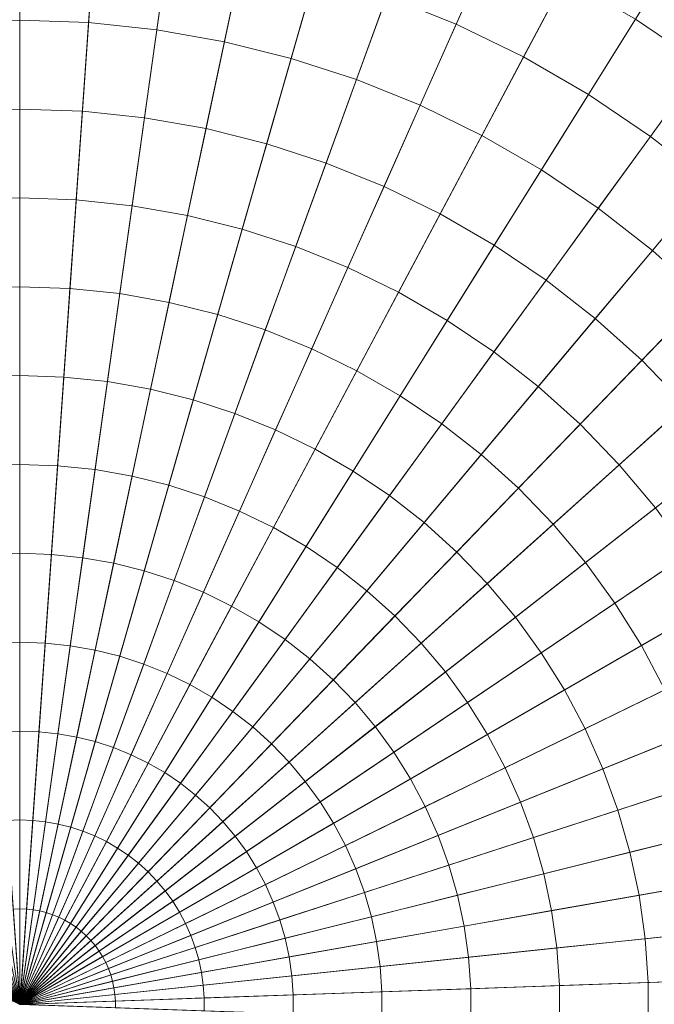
# Model space of a CAD drawing. Header units: centimetres. Extents: x -3.01 to 4.18, y -6.48 to 0.72.
# Tile 236 of 256: x 0.59 to 0.79, y -2.88 to -2.56. Entities that reach past the tile are written whole.
import ezdxf

# ---------------------------------------------------------------- set-up
doc = ezdxf.new("R2010")
doc.units = ezdxf.units.CM
doc.header["$LTSCALE"] = 2.54
doc.layers.add('Lucido design-1', color=7, linetype='Continuous')

# ---------------------------------------------------------------- blocks, each defined once
blk = doc.blocks.new('Gruppo-1')
at = {"color": 142, "linetype": 'Continuous', "lineweight": 9}
for points in [[(0.58636, -1.88146, -14.60843), (0.51664, -1.8839, -14.60843), (0.58636, -2.8809, -14.60843), (0.58636, -1.88146, -14.60843)], [(0.58636, -2.8809, -13.70118), (0.51664, -1.8839, -13.70118), (0.58636, -1.88146, -13.70118), (0.58636, -2.8809, -13.70118)], [(0.65608, -1.8839, -14.60843), (0.58636, -1.88146, -14.60843), (0.58636, -2.8809, -14.60843), (0.65608, -1.8839, -14.60843)], [(0.58636, -2.8809, -13.70118), (0.58636, -1.88146, -13.70118), (0.65608, -1.8839, -13.70118), (0.58636, -2.8809, -13.70118)], [(0.51664, -1.8839, -14.60843), (0.44727, -1.89119, -14.60843), (0.58636, -2.8809, -14.60843), (0.51664, -1.8839, -14.60843)], [(0.58636, -2.8809, -13.70118), (0.44727, -1.89119, -13.70118), (0.51664, -1.8839, -13.70118), (0.58636, -2.8809, -13.70118)], [(0.72546, -1.89119, -14.60843), (0.65608, -1.8839, -14.60843), (0.58636, -2.8809, -14.60843), (0.72546, -1.89119, -14.60843)], [(0.58636, -2.8809, -13.70118), (0.65608, -1.8839, -13.70118), (0.72546, -1.89119, -13.70118), (0.58636, -2.8809, -13.70118)], [(0.44727, -1.89119, -14.60843), (0.37857, -1.9033, -14.60843), (0.58636, -2.8809, -14.60843), (0.44727, -1.89119, -14.60843)], [(0.58636, -2.8809, -13.70118), (0.37857, -1.9033, -13.70118), (0.44727, -1.89119, -13.70118), (0.58636, -2.8809, -13.70118)], [(0.79416, -1.9033, -14.60843), (0.72546, -1.89119, -14.60843), (0.58636, -2.8809, -14.60843), (0.79416, -1.9033, -14.60843)], [(0.58636, -2.8809, -13.70118), (0.72546, -1.89119, -13.70118), (0.79416, -1.9033, -13.70118), (0.58636, -2.8809, -13.70118)], [(0.37857, -1.9033, -14.60843), (0.31088, -1.92018, -14.60843), (0.58636, -2.8809, -14.60843), (0.37857, -1.9033, -14.60843)], [(0.58636, -2.8809, -13.70118), (0.31088, -1.92018, -13.70118), (0.37857, -1.9033, -13.70118), (0.58636, -2.8809, -13.70118)], [(0.86184, -1.92018, -14.60843), (0.79416, -1.9033, -14.60843), (0.58636, -2.8809, -14.60843), (0.86184, -1.92018, -14.60843)], [(0.58636, -2.8809, -13.70118), (0.79416, -1.9033, -13.70118), (0.86184, -1.92018, -13.70118), (0.58636, -2.8809, -13.70118)], [(0.31088, -1.92018, -14.60843), (0.24453, -1.94174, -14.60843), (0.58636, -2.8809, -14.60843), (0.31088, -1.92018, -14.60843)], [(0.58636, -2.8809, -13.70118), (0.24453, -1.94174, -13.70118), (0.31088, -1.92018, -13.70118), (0.58636, -2.8809, -13.70118)], [(0.92819, -1.94174, -14.60843), (0.86184, -1.92018, -14.60843), (0.58636, -2.8809, -14.60843), (0.92819, -1.94174, -14.60843)], [(0.58636, -2.8809, -13.70118), (0.86184, -1.92018, -13.70118), (0.92819, -1.94174, -13.70118), (0.58636, -2.8809, -13.70118)], [(0.24453, -1.94174, -14.60843), (0.17985, -1.96787, -14.60843), (0.58636, -2.8809, -14.60843), (0.24453, -1.94174, -14.60843)], [(0.58636, -2.8809, -13.70118), (0.17985, -1.96787, -13.70118), (0.24453, -1.94174, -13.70118), (0.58636, -2.8809, -13.70118)], [(0.99287, -1.96787, -14.60843), (0.92819, -1.94174, -14.60843), (0.58636, -2.8809, -14.60843), (0.99287, -1.96787, -14.60843)], [(0.58636, -2.8809, -13.70118), (0.92819, -1.94174, -13.70118), (0.99287, -1.96787, -13.70118), (0.58636, -2.8809, -13.70118)], [(0.17985, -1.96787, -14.60843), (0.11715, -1.99845, -14.60843), (0.58636, -2.8809, -14.60843), (0.17985, -1.96787, -14.60843)], [(0.58636, -2.8809, -13.70118), (0.11715, -1.99845, -13.70118), (0.17985, -1.96787, -13.70118), (0.58636, -2.8809, -13.70118)], [(1.05557, -1.99845, -14.60843), (0.99287, -1.96787, -14.60843), (0.58636, -2.8809, -14.60843), (1.05557, -1.99845, -14.60843)], [(0.58636, -2.8809, -13.70118), (0.99287, -1.96787, -13.70118), (1.05557, -1.99845, -13.70118), (0.58636, -2.8809, -13.70118)], [(0.11715, -1.99845, -14.60843), (0.05674, -2.03333, -14.60843), (0.58636, -2.8809, -14.60843), (0.11715, -1.99845, -14.60843)], [(0.58636, -2.8809, -13.70118), (0.05674, -2.03333, -13.70118), (0.11715, -1.99845, -13.70118), (0.58636, -2.8809, -13.70118)], [(1.11598, -2.03333, -14.60843), (1.05557, -1.99845, -14.60843), (0.58636, -2.8809, -14.60843), (1.11598, -2.03333, -14.60843)], [(0.58636, -2.8809, -13.70118), (1.05557, -1.99845, -13.70118), (1.11598, -2.03333, -13.70118), (0.58636, -2.8809, -13.70118)], [(0.05674, -2.03333, -14.60843), (-0.00109, -2.07234, -14.60843), (0.58636, -2.8809, -14.60843), (0.05674, -2.03333, -14.60843)], [(0.58636, -2.8809, -13.70118), (-0.00109, -2.07234, -13.70118), (0.05674, -2.03333, -13.70118), (0.58636, -2.8809, -13.70118)], [(1.17381, -2.07234, -14.60843), (1.11598, -2.03333, -14.60843), (0.58636, -2.8809, -14.60843), (1.17381, -2.07234, -14.60843)], [(0.58636, -2.8809, -13.70118), (1.11598, -2.03333, -13.70118), (1.17381, -2.07234, -13.70118), (0.58636, -2.8809, -13.70118)], [(-0.00109, -2.07234, -14.60843), (-0.05606, -2.11529, -14.60843), (0.58636, -2.8809, -14.60843), (-0.00109, -2.07234, -14.60843)], [(0.58636, -2.8809, -13.70118), (-0.05606, -2.11529, -13.70118), (-0.00109, -2.07234, -13.70118), (0.58636, -2.8809, -13.70118)], [(1.22879, -2.11529, -14.60843), (1.17381, -2.07234, -14.60843), (0.58636, -2.8809, -14.60843), (1.22879, -2.11529, -14.60843)], [(0.58636, -2.8809, -13.70118), (1.17381, -2.07234, -13.70118), (1.22879, -2.11529, -13.70118), (0.58636, -2.8809, -13.70118)], [(-0.05606, -2.11529, -14.60843), (-0.1079, -2.16196, -14.60843), (0.58636, -2.8809, -14.60843), (-0.05606, -2.11529, -14.60843)], [(0.58636, -2.8809, -13.70118), (-0.1079, -2.16196, -13.70118), (-0.05606, -2.11529, -13.70118), (0.58636, -2.8809, -13.70118)], [(1.28063, -2.16196, -14.60843), (1.22879, -2.11529, -14.60843), (0.58636, -2.8809, -14.60843), (1.28063, -2.16196, -14.60843)], [(0.58636, -2.8809, -13.70118), (1.22879, -2.11529, -13.70118), (1.28063, -2.16196, -13.70118), (0.58636, -2.8809, -13.70118)], [(-0.1079, -2.16196, -14.60843), (-0.15636, -2.21215, -14.60843), (0.58636, -2.8809, -14.60843), (-0.1079, -2.16196, -14.60843)], [(0.58636, -2.8809, -13.70118), (-0.15636, -2.21215, -13.70118), (-0.1079, -2.16196, -13.70118), (0.58636, -2.8809, -13.70118)], [(1.32909, -2.21215, -14.60843), (1.28063, -2.16196, -14.60843), (0.58636, -2.8809, -14.60843), (1.32909, -2.21215, -14.60843)], [(0.58636, -2.8809, -13.70118), (1.28063, -2.16196, -13.70118), (1.32909, -2.21215, -13.70118), (0.58636, -2.8809, -13.70118)], [(-0.15636, -2.21215, -14.60843), (-0.2012, -2.26558, -14.60843), (0.58636, -2.8809, -14.60843), (-0.15636, -2.21215, -14.60843)], [(0.58636, -2.8809, -13.70118), (-0.2012, -2.26558, -13.70118), (-0.15636, -2.21215, -13.70118), (0.58636, -2.8809, -13.70118)], [(1.37393, -2.26558, -14.60843), (1.32909, -2.21215, -14.60843), (0.58636, -2.8809, -14.60843), (1.37393, -2.26558, -14.60843)], [(0.58636, -2.8809, -13.70118), (1.32909, -2.21215, -13.70118), (1.37393, -2.26558, -13.70118), (0.58636, -2.8809, -13.70118)], [(-0.2012, -2.26558, -14.60843), (-0.24221, -2.32202, -14.60843), (0.58636, -2.8809, -14.60843), (-0.2012, -2.26558, -14.60843)], [(0.58636, -2.8809, -13.70118), (-0.24221, -2.32202, -13.70118), (-0.2012, -2.26558, -13.70118), (0.58636, -2.8809, -13.70118)], [(1.41493, -2.32202, -14.60843), (1.37393, -2.26558, -14.60843), (0.58636, -2.8809, -14.60843), (1.41493, -2.32202, -14.60843)], [(0.58636, -2.8809, -13.70118), (1.37393, -2.26558, -13.70118), (1.41493, -2.32202, -13.70118), (0.58636, -2.8809, -13.70118)], [(-0.24221, -2.32202, -14.60843), (-0.27917, -2.38118, -14.60843), (0.58636, -2.8809, -14.60843), (-0.24221, -2.32202, -14.60843)], [(0.58636, -2.8809, -13.70118), (-0.27917, -2.38118, -13.70118), (-0.24221, -2.32202, -13.70118), (0.58636, -2.8809, -13.70118)], [(1.4519, -2.38118, -14.60843), (1.41493, -2.32202, -14.60843), (0.58636, -2.8809, -14.60843), (1.4519, -2.38118, -14.60843)], [(0.58636, -2.8809, -13.70118), (1.41493, -2.32202, -13.70118), (1.4519, -2.38118, -13.70118), (0.58636, -2.8809, -13.70118)], [(-0.27917, -2.38118, -14.60843), (-0.31193, -2.44277, -14.60843), (0.58636, -2.8809, -14.60843), (-0.27917, -2.38118, -14.60843)], [(0.58636, -2.8809, -13.70118), (-0.31193, -2.44277, -13.70118), (-0.27917, -2.38118, -13.70118), (0.58636, -2.8809, -13.70118)], [(1.48465, -2.44277, -14.60843), (1.4519, -2.38118, -14.60843), (0.58636, -2.8809, -14.60843), (1.48465, -2.44277, -14.60843)], [(0.58636, -2.8809, -13.70118), (1.4519, -2.38118, -13.70118), (1.48465, -2.44277, -13.70118), (0.58636, -2.8809, -13.70118)], [(1.51302, -2.5065, -14.60843), (1.48465, -2.44277, -14.60843), (0.58636, -2.8809, -14.60843), (1.51302, -2.5065, -14.60843)], [(0.58636, -2.8809, -13.70118), (1.48465, -2.44277, -13.70118), (1.51302, -2.5065, -13.70118), (0.58636, -2.8809, -13.70118)], [(1.53688, -2.57206, -14.60843), (1.51302, -2.5065, -14.60843), (0.58636, -2.8809, -14.60843), (1.53688, -2.57206, -14.60843)], [(0.58636, -2.8809, -13.70118), (1.51302, -2.5065, -13.70118), (1.53688, -2.57206, -13.70118), (0.58636, -2.8809, -13.70118)], [(1.55611, -2.63911, -14.60843), (1.53688, -2.57206, -14.60843), (0.58636, -2.8809, -14.60843), (1.55611, -2.63911, -14.60843)], [(0.58636, -2.8809, -13.70118), (1.53688, -2.57206, -13.70118), (1.55611, -2.63911, -13.70118), (0.58636, -2.8809, -13.70118)], [(1.57061, -2.70735, -14.60843), (1.55611, -2.63911, -14.60843), (0.58636, -2.8809, -14.60843), (1.57061, -2.70735, -14.60843)], [(0.58636, -2.8809, -13.70118), (1.55611, -2.63911, -13.70118), (1.57061, -2.70735, -13.70118), (0.58636, -2.8809, -13.70118)], [(1.58032, -2.77643, -14.60843), (1.57061, -2.70735, -14.60843), (0.58636, -2.8809, -14.60843), (1.58032, -2.77643, -14.60843)], [(0.58636, -2.8809, -13.70118), (1.57061, -2.70735, -13.70118), (1.58032, -2.77643, -13.70118), (0.58636, -2.8809, -13.70118)], [(1.58519, -2.84602, -14.60843), (1.58032, -2.77643, -14.60843), (0.58636, -2.8809, -14.60843), (1.58519, -2.84602, -14.60843)], [(0.58636, -2.8809, -13.70118), (1.58032, -2.77643, -13.70118), (1.58519, -2.84602, -13.70118), (0.58636, -2.8809, -13.70118)], [(1.58519, -2.91578, -14.60843), (1.58519, -2.84602, -14.60843), (0.58636, -2.8809, -14.60843), (1.58519, -2.91578, -14.60843)], [(0.58636, -2.8809, -13.70118), (1.58519, -2.84602, -13.70118), (1.58519, -2.91578, -13.70118), (0.58636, -2.8809, -13.70118)]]:
    blk.add_polyline3d(points, dxfattribs=at)
for points in [[(0.58636, 0.71773, -13.70234), (0.33533, 0.70896, -13.70234), (0.58621, -2.87874, -13.70234), (0.58636, -2.87874, -13.70234)], [(0.83739, 0.70896, -13.70234), (0.58636, 0.71773, -13.70234), (0.58636, -2.87874, -13.70234), (0.58651, -2.87874, -13.70234)], [(1.08719, 0.68271, -13.70234), (0.83739, 0.70896, -13.70234), (0.58651, -2.87874, -13.70234), (0.58666, -2.87876, -13.70234)], [(1.33456, 0.63909, -13.70234), (1.08719, 0.68271, -13.70234), (0.58666, -2.87876, -13.70234), (0.58681, -2.87878, -13.70234)], [(1.57828, 0.57832, -13.70234), (1.33456, 0.63909, -13.70234), (0.58681, -2.87878, -13.70234), (0.58696, -2.87882, -13.70234)], [(1.81716, 0.5007, -13.70234), (1.57828, 0.57832, -13.70234), (0.58696, -2.87882, -13.70234), (0.5871, -2.87887, -13.70234)], [(2.05005, 0.40661, -13.70234), (1.81716, 0.5007, -13.70234), (0.5871, -2.87887, -13.70234), (0.58724, -2.87892, -13.70234)], [(2.27581, 0.2965, -13.70234), (2.05005, 0.40661, -13.70234), (0.58724, -2.87892, -13.70234), (0.58738, -2.87899, -13.70234)], [(2.49334, 0.17091, -13.70234), (2.27581, 0.2965, -13.70234), (0.58738, -2.87899, -13.70234), (0.58751, -2.87906, -13.70234)], [(2.70158, 0.03045, -13.70234), (2.49334, 0.17091, -13.70234), (0.58751, -2.87906, -13.70234), (0.58763, -2.87915, -13.70234)], [(2.89951, -0.12419, -13.70234), (2.70158, 0.03045, -13.70234), (0.58763, -2.87915, -13.70234), (0.58775, -2.87924, -13.70234)], [(3.08618, -0.29226, -13.70234), (2.89951, -0.12419, -13.70234), (0.58775, -2.87924, -13.70234), (0.58786, -2.87934, -13.70234)], [(3.26066, -0.47295, -13.70234), (3.08618, -0.29226, -13.70234), (0.58786, -2.87934, -13.70234), (0.58797, -2.87945, -13.70234)], [(3.42212, -0.66536, -13.70234), (3.26066, -0.47295, -13.70234), (0.58797, -2.87945, -13.70234), (0.58806, -2.87957, -13.70234)], [(3.56976, -0.86857, -13.70234), (3.42212, -0.66536, -13.70234), (0.58806, -2.87957, -13.70234), (0.58815, -2.87969, -13.70234)], [(3.70286, -1.08159, -13.70234), (3.56976, -0.86857, -13.70234), (0.58815, -2.87969, -13.70234), (0.58823, -2.87982, -13.70234)], [(3.82078, -1.30336, -13.70234), (3.70286, -1.08159, -13.70234), (0.58823, -2.87982, -13.70234), (0.5883, -2.87995, -13.70234)], [(3.92295, -1.53283, -13.70234), (3.82078, -1.30336, -13.70234), (0.5883, -2.87995, -13.70234), (0.58837, -2.88009, -13.70234)], [(4.00886, -1.76886, -13.70234), (3.92295, -1.53283, -13.70234), (0.58837, -2.88009, -13.70234), (0.58842, -2.88023, -13.70234)], [(4.07809, -2.01031, -13.70234), (4.00886, -1.76886, -13.70234), (0.58842, -2.88023, -13.70234), (0.58846, -2.88038, -13.70234)], [(4.13032, -2.256, -13.70234), (4.07809, -2.01031, -13.70234), (0.58846, -2.88038, -13.70234), (0.58849, -2.88052, -13.70234)], [(4.16527, -2.50474, -13.70234), (4.13032, -2.256, -13.70234), (0.58849, -2.88052, -13.70234), (0.58851, -2.88067, -13.70234)], [(4.18279, -2.75531, -13.70234), (4.16527, -2.50474, -13.70234), (0.58851, -2.88067, -13.70234), (0.58852, -2.88082, -13.70234)], [(0.72952, -2.55937, -12.60629), (0.70674, -2.55016, -12.60629), (0.7167, -2.5228, -12.60813), (0.74136, -2.53276, -12.60813)], [(0.58636, -2.55806, -12.60456), (0.56384, -2.55885, -12.60456), (0.56181, -2.52979, -12.60629), (0.58636, -2.52894, -12.60629)], [(0.60888, -2.55885, -12.60456), (0.58636, -2.55806, -12.60456), (0.58636, -2.52894, -12.60629), (0.61091, -2.52979, -12.60629)], [(0.63129, -2.5612, -12.60456), (0.60888, -2.55885, -12.60456), (0.61091, -2.52979, -12.60629), (0.63534, -2.53236, -12.60629)], [(0.65348, -2.56512, -12.60456), (0.63129, -2.5612, -12.60456), (0.63534, -2.53236, -12.60629), (0.65954, -2.53663, -12.60629)], [(0.7516, -2.57013, -12.60629), (0.72952, -2.55937, -12.60629), (0.74136, -2.53276, -12.60813), (0.76527, -2.54442, -12.60813)], [(0.81035, -2.5726, -12.60813), (0.7883, -2.55772, -12.60813), (0.80373, -2.53304, -12.61007), (0.82747, -2.54905, -12.61007)], [(0.67535, -2.57057, -12.60456), (0.65348, -2.56512, -12.60456), (0.65954, -2.53663, -12.60629), (0.68337, -2.54257, -12.60629)], [(0.69678, -2.57753, -12.60456), (0.67535, -2.57057, -12.60456), (0.68337, -2.54257, -12.60629), (0.70674, -2.55016, -12.60629)], [(0.77287, -2.58242, -12.60629), (0.7516, -2.57013, -12.60629), (0.76527, -2.54442, -12.60813), (0.7883, -2.55772, -12.60813)], [(0.71767, -2.58597, -12.60456), (0.69678, -2.57753, -12.60456), (0.70674, -2.55016, -12.60629), (0.72952, -2.55937, -12.60629)], [(0.79324, -2.59616, -12.60629), (0.77287, -2.58242, -12.60629), (0.7883, -2.55772, -12.60813), (0.81035, -2.5726, -12.60813)], [(0.58636, -2.58719, -12.60292), (0.56587, -2.58791, -12.60292), (0.56384, -2.55885, -12.60456), (0.58636, -2.55806, -12.60456)], [(0.60685, -2.58791, -12.60292), (0.58636, -2.58719, -12.60292), (0.58636, -2.55806, -12.60456), (0.60888, -2.55885, -12.60456)], [(0.62724, -2.59005, -12.60292), (0.60685, -2.58791, -12.60292), (0.60888, -2.55885, -12.60456), (0.63129, -2.5612, -12.60456)], [(0.73792, -2.59585, -12.60456), (0.71767, -2.58597, -12.60456), (0.72952, -2.55937, -12.60629), (0.7516, -2.57013, -12.60629)], [(0.64743, -2.59361, -12.60292), (0.62724, -2.59005, -12.60292), (0.63129, -2.5612, -12.60456), (0.65348, -2.56512, -12.60456)], [(0.66732, -2.59857, -12.60292), (0.64743, -2.59361, -12.60292), (0.65348, -2.56512, -12.60456), (0.67535, -2.57057, -12.60456)], [(0.68681, -2.6049, -12.60292), (0.66732, -2.59857, -12.60292), (0.67535, -2.57057, -12.60456), (0.69678, -2.57753, -12.60456)], [(0.75744, -2.60712, -12.60456), (0.73792, -2.59585, -12.60456), (0.7516, -2.57013, -12.60629), (0.77287, -2.58242, -12.60629)], [(0.8126, -2.61128, -12.60629), (0.79324, -2.59616, -12.60629), (0.81035, -2.5726, -12.60813), (0.83131, -2.58897, -12.60813)], [(0.70582, -2.61258, -12.60292), (0.68681, -2.6049, -12.60292), (0.69678, -2.57753, -12.60456), (0.71767, -2.58597, -12.60456)], [(0.77612, -2.61972, -12.60456), (0.75744, -2.60712, -12.60456), (0.77287, -2.58242, -12.60629), (0.79324, -2.59616, -12.60629)], [(0.72425, -2.62157, -12.60292), (0.70582, -2.61258, -12.60292), (0.71767, -2.58597, -12.60456), (0.73792, -2.59585, -12.60456)], [(0.58636, -2.61633, -12.60138), (0.56791, -2.61697, -12.60138), (0.56587, -2.58791, -12.60292), (0.58636, -2.58719, -12.60292)], [(0.60482, -2.61697, -12.60138), (0.58636, -2.61633, -12.60138), (0.58636, -2.58719, -12.60292), (0.60685, -2.58791, -12.60292)], [(0.62318, -2.6189, -12.60138), (0.60482, -2.61697, -12.60138), (0.60685, -2.58791, -12.60292), (0.62724, -2.59005, -12.60292)], [(0.64137, -2.62211, -12.60138), (0.62318, -2.6189, -12.60138), (0.62724, -2.59005, -12.60292), (0.64743, -2.59361, -12.60292)], [(0.65929, -2.62658, -12.60138), (0.64137, -2.62211, -12.60138), (0.64743, -2.59361, -12.60292), (0.66732, -2.59857, -12.60292)], [(0.742, -2.63182, -12.60292), (0.72425, -2.62157, -12.60292), (0.73792, -2.59585, -12.60456), (0.75744, -2.60712, -12.60456)], [(0.79388, -2.63359, -12.60456), (0.77612, -2.61972, -12.60456), (0.79324, -2.59616, -12.60629), (0.8126, -2.61128, -12.60629)], [(0.67685, -2.63228, -12.60138), (0.65929, -2.62658, -12.60138), (0.66732, -2.59857, -12.60292), (0.68681, -2.6049, -12.60292)], [(0.69397, -2.6392, -12.60138), (0.67685, -2.63228, -12.60138), (0.68681, -2.6049, -12.60292), (0.70582, -2.61258, -12.60292)], [(0.759, -2.64328, -12.60292), (0.742, -2.63182, -12.60292), (0.75744, -2.60712, -12.60456), (0.77612, -2.61972, -12.60456)], [(0.71057, -2.6473, -12.60138), (0.69397, -2.6392, -12.60138), (0.70582, -2.61258, -12.60292), (0.72425, -2.62157, -12.60292)], [(0.81062, -2.64867, -12.60456), (0.79388, -2.63359, -12.60456), (0.8126, -2.61128, -12.60629), (0.83085, -2.62772, -12.60629)], [(0.58636, -2.64547, -12.59995), (0.56994, -2.64604, -12.59995), (0.56791, -2.61697, -12.60138), (0.58636, -2.61633, -12.60138)], [(0.60278, -2.64604, -12.59995), (0.58636, -2.64547, -12.59995), (0.58636, -2.61633, -12.60138), (0.60482, -2.61697, -12.60138)], [(0.61913, -2.64776, -12.59995), (0.60278, -2.64604, -12.59995), (0.60482, -2.61697, -12.60138), (0.62318, -2.6189, -12.60138)], [(0.63531, -2.65061, -12.59995), (0.61913, -2.64776, -12.59995), (0.62318, -2.6189, -12.60138), (0.64137, -2.62211, -12.60138)], [(0.65125, -2.65459, -12.59995), (0.63531, -2.65061, -12.59995), (0.64137, -2.62211, -12.60138), (0.65929, -2.62658, -12.60138)], [(0.72656, -2.65653, -12.60138), (0.71057, -2.6473, -12.60138), (0.72425, -2.62157, -12.60292), (0.742, -2.63182, -12.60292)], [(0.77515, -2.65591, -12.60292), (0.759, -2.64328, -12.60292), (0.77612, -2.61972, -12.60456), (0.79388, -2.63359, -12.60456)], [(0.66688, -2.65967, -12.59995), (0.65125, -2.65459, -12.59995), (0.65929, -2.62658, -12.60138), (0.67685, -2.63228, -12.60138)], [(0.74187, -2.66686, -12.60138), (0.72656, -2.65653, -12.60138), (0.742, -2.63182, -12.60292), (0.759, -2.64328, -12.60292)], [(0.68212, -2.66582, -12.59995), (0.66688, -2.65967, -12.59995), (0.67685, -2.63228, -12.60138), (0.69397, -2.6392, -12.60138)], [(0.79039, -2.66962, -12.60292), (0.77515, -2.65591, -12.60292), (0.79388, -2.63359, -12.60456), (0.81062, -2.64867, -12.60456)], [(0.69689, -2.67302, -12.59995), (0.68212, -2.66582, -12.59995), (0.69397, -2.6392, -12.60138), (0.71057, -2.6473, -12.60138)], [(0.75642, -2.67822, -12.60138), (0.74187, -2.66686, -12.60138), (0.759, -2.64328, -12.60292), (0.77515, -2.65591, -12.60292)], [(0.58636, -2.67461, -12.59861), (0.57197, -2.67512, -12.59861), (0.56994, -2.64604, -12.59995), (0.58636, -2.64547, -12.59995)], [(0.60075, -2.67512, -12.59861), (0.58636, -2.67461, -12.59861), (0.58636, -2.64547, -12.59995), (0.60278, -2.64604, -12.59995)], [(0.61507, -2.67662, -12.59861), (0.60075, -2.67512, -12.59861), (0.60278, -2.64604, -12.59995), (0.61913, -2.64776, -12.59995)], [(0.62925, -2.67912, -12.59861), (0.61507, -2.67662, -12.59861), (0.61913, -2.64776, -12.59995), (0.63531, -2.65061, -12.59995)], [(0.71112, -2.68124, -12.59995), (0.69689, -2.67302, -12.59995), (0.71057, -2.6473, -12.60138), (0.72656, -2.65653, -12.60138)], [(0.64322, -2.6826, -12.59861), (0.62925, -2.67912, -12.59861), (0.63531, -2.65061, -12.59995), (0.65125, -2.65459, -12.59995)], [(0.80463, -2.68437, -12.60292), (0.79039, -2.66962, -12.60292), (0.81062, -2.64867, -12.60456), (0.82628, -2.66488, -12.60456)], [(0.65691, -2.68705, -12.59861), (0.64322, -2.6826, -12.59861), (0.65125, -2.65459, -12.59995), (0.66688, -2.65967, -12.59995)], [(0.72474, -2.69043, -12.59995), (0.71112, -2.68124, -12.59995), (0.72656, -2.65653, -12.60138), (0.74187, -2.66686, -12.60138)], [(0.77015, -2.69058, -12.60138), (0.75642, -2.67822, -12.60138), (0.77515, -2.65591, -12.60292), (0.79039, -2.66962, -12.60292)], [(0.67026, -2.69245, -12.59861), (0.65691, -2.68705, -12.59861), (0.66688, -2.65967, -12.59995), (0.68212, -2.66582, -12.59995)], [(0.68321, -2.69876, -12.59861), (0.67026, -2.69245, -12.59861), (0.68212, -2.66582, -12.59995), (0.69689, -2.67302, -12.59995)], [(0.73769, -2.70055, -12.59995), (0.72474, -2.69043, -12.59995), (0.74187, -2.66686, -12.60138), (0.75642, -2.67822, -12.60138)], [(0.78298, -2.70387, -12.60138), (0.77015, -2.69058, -12.60138), (0.79039, -2.66962, -12.60292), (0.80463, -2.68437, -12.60292)], [(0.69568, -2.70596, -12.59861), (0.68321, -2.69876, -12.59861), (0.69689, -2.67302, -12.59995), (0.71112, -2.68124, -12.59995)], [(0.58636, -2.70376, -12.59738), (0.574, -2.70419, -12.59738), (0.57197, -2.67512, -12.59861), (0.58636, -2.67461, -12.59861)], [(0.59872, -2.70419, -12.59738), (0.58636, -2.70376, -12.59738), (0.58636, -2.67461, -12.59861), (0.60075, -2.67512, -12.59861)], [(0.61101, -2.70549, -12.59738), (0.59872, -2.70419, -12.59738), (0.60075, -2.67512, -12.59861), (0.61507, -2.67662, -12.59861)], [(0.62319, -2.70763, -12.59738), (0.61101, -2.70549, -12.59738), (0.61507, -2.67662, -12.59861), (0.62925, -2.67912, -12.59861)], [(0.63519, -2.71062, -12.59738), (0.62319, -2.70763, -12.59738), (0.62925, -2.67912, -12.59861), (0.64322, -2.6826, -12.59861)], [(0.74991, -2.71154, -12.59995), (0.73769, -2.70055, -12.59995), (0.75642, -2.67822, -12.60138), (0.77015, -2.69058, -12.60138)], [(0.64694, -2.71445, -12.59738), (0.63519, -2.71062, -12.59738), (0.64322, -2.6826, -12.59861), (0.65691, -2.68705, -12.59861)], [(0.70761, -2.71401, -12.59861), (0.69568, -2.70596, -12.59861), (0.71112, -2.68124, -12.59995), (0.72474, -2.69043, -12.59995)], [(0.65841, -2.71908, -12.59738), (0.64694, -2.71445, -12.59738), (0.65691, -2.68705, -12.59861), (0.67026, -2.69245, -12.59861)], [(0.79485, -2.71801, -12.60138), (0.78298, -2.70387, -12.60138), (0.80463, -2.68437, -12.60292), (0.81781, -2.70007, -12.60292)], [(0.66952, -2.7245, -12.59738), (0.65841, -2.71908, -12.59738), (0.67026, -2.69245, -12.59861), (0.68321, -2.69876, -12.59861)], [(0.71896, -2.72287, -12.59861), (0.70761, -2.71401, -12.59861), (0.72474, -2.69043, -12.59995), (0.73769, -2.70055, -12.59995)], [(0.76132, -2.72336, -12.59995), (0.74991, -2.71154, -12.59995), (0.77015, -2.69058, -12.60138), (0.78298, -2.70387, -12.60138)], [(0.68023, -2.73068, -12.59738), (0.66952, -2.7245, -12.59738), (0.68321, -2.69876, -12.59861), (0.69568, -2.70596, -12.59861)], [(0.72966, -2.73251, -12.59861), (0.71896, -2.72287, -12.59861), (0.73769, -2.70055, -12.59995), (0.74991, -2.71154, -12.59995)], [(0.58636, -2.73292, -12.59625), (0.57604, -2.73328, -12.59625), (0.574, -2.70419, -12.59738), (0.58636, -2.70376, -12.59738)], [(0.59668, -2.73328, -12.59625), (0.58636, -2.73292, -12.59625), (0.58636, -2.70376, -12.59738), (0.59872, -2.70419, -12.59738)], [(0.60696, -2.73436, -12.59625), (0.59668, -2.73328, -12.59625), (0.59872, -2.70419, -12.59738), (0.61101, -2.70549, -12.59738)], [(0.61713, -2.73615, -12.59625), (0.60696, -2.73436, -12.59625), (0.61101, -2.70549, -12.59738), (0.62319, -2.70763, -12.59738)], [(0.69048, -2.73759, -12.59738), (0.68023, -2.73068, -12.59738), (0.69568, -2.70596, -12.59861), (0.70761, -2.71401, -12.59861)], [(0.77188, -2.73595, -12.59995), (0.76132, -2.72336, -12.59995), (0.78298, -2.70387, -12.60138), (0.79485, -2.71801, -12.60138)], [(0.62715, -2.73865, -12.59625), (0.61713, -2.73615, -12.59625), (0.62319, -2.70763, -12.59738), (0.63519, -2.71062, -12.59738)], [(0.63697, -2.74184, -12.59625), (0.62715, -2.73865, -12.59625), (0.63519, -2.71062, -12.59738), (0.64694, -2.71445, -12.59738)], [(0.73966, -2.74287, -12.59861), (0.72966, -2.73251, -12.59861), (0.74991, -2.71154, -12.59995), (0.76132, -2.72336, -12.59995)], [(0.64655, -2.74571, -12.59625), (0.63697, -2.74184, -12.59625), (0.64694, -2.71445, -12.59738), (0.65841, -2.71908, -12.59738)], [(0.70022, -2.7452, -12.59738), (0.69048, -2.73759, -12.59738), (0.70761, -2.71401, -12.59861), (0.71896, -2.72287, -12.59861)], [(0.65583, -2.75024, -12.59625), (0.64655, -2.74571, -12.59625), (0.65841, -2.71908, -12.59738), (0.66952, -2.7245, -12.59738)], [(0.78154, -2.74925, -12.59995), (0.77188, -2.73595, -12.59995), (0.79485, -2.71801, -12.60138), (0.8057, -2.73295, -12.60138)], [(0.66478, -2.7554, -12.59625), (0.65583, -2.75024, -12.59625), (0.66952, -2.7245, -12.59738), (0.68023, -2.73068, -12.59738)], [(0.70941, -2.75348, -12.59738), (0.70022, -2.7452, -12.59738), (0.71896, -2.72287, -12.59861), (0.72966, -2.73251, -12.59861)], [(0.74892, -2.7539, -12.59861), (0.73966, -2.74287, -12.59861), (0.76132, -2.72336, -12.59995), (0.77188, -2.73595, -12.59995)], [(0.67334, -2.76118, -12.59625), (0.66478, -2.7554, -12.59625), (0.68023, -2.73068, -12.59738), (0.69048, -2.73759, -12.59738)], [(0.58636, -2.76207, -12.59522), (0.57807, -2.76236, -12.59522), (0.57604, -2.73328, -12.59625), (0.58636, -2.73292, -12.59625)], [(0.59465, -2.76236, -12.59522), (0.58636, -2.76207, -12.59522), (0.58636, -2.73292, -12.59625), (0.59668, -2.73328, -12.59625)], [(0.6029, -2.76323, -12.59522), (0.59465, -2.76236, -12.59522), (0.59668, -2.73328, -12.59625), (0.60696, -2.73436, -12.59625)], [(0.61107, -2.76467, -12.59522), (0.6029, -2.76323, -12.59522), (0.60696, -2.73436, -12.59625), (0.61713, -2.73615, -12.59625)], [(0.718, -2.76237, -12.59738), (0.70941, -2.75348, -12.59738), (0.72966, -2.73251, -12.59861), (0.73966, -2.74287, -12.59861)], [(0.79025, -2.76318, -12.59995), (0.78154, -2.74925, -12.59995), (0.8057, -2.73295, -12.60138), (0.81549, -2.74861, -12.60138)], [(0.61911, -2.76668, -12.59522), (0.61107, -2.76467, -12.59522), (0.61713, -2.73615, -12.59625), (0.62715, -2.73865, -12.59625)], [(0.627, -2.76924, -12.59522), (0.61911, -2.76668, -12.59522), (0.62715, -2.73865, -12.59625), (0.63697, -2.74184, -12.59625)], [(0.68148, -2.76754, -12.59625), (0.67334, -2.76118, -12.59625), (0.69048, -2.73759, -12.59738), (0.70022, -2.7452, -12.59738)], [(0.75738, -2.76554, -12.59861), (0.74892, -2.7539, -12.59861), (0.77188, -2.73595, -12.59995), (0.78154, -2.74925, -12.59995)], [(0.63469, -2.77235, -12.59522), (0.627, -2.76924, -12.59522), (0.63697, -2.74184, -12.59625), (0.64655, -2.74571, -12.59625)], [(0.68916, -2.77445, -12.59625), (0.68148, -2.76754, -12.59625), (0.70022, -2.7452, -12.59738), (0.70941, -2.75348, -12.59738)], [(0.72595, -2.77184, -12.59738), (0.718, -2.76237, -12.59738), (0.73966, -2.74287, -12.59861), (0.74892, -2.7539, -12.59861)], [(0.64215, -2.77598, -12.59522), (0.63469, -2.77235, -12.59522), (0.64655, -2.74571, -12.59625), (0.65583, -2.75024, -12.59625)], [(0.64933, -2.78013, -12.59522), (0.64215, -2.77598, -12.59522), (0.65583, -2.75024, -12.59625), (0.66478, -2.7554, -12.59625)], [(0.76501, -2.77776, -12.59861), (0.75738, -2.76554, -12.59861), (0.78154, -2.74925, -12.59995), (0.79025, -2.76318, -12.59995)], [(0.79797, -2.77769, -12.59995), (0.79025, -2.76318, -12.59995), (0.81549, -2.74861, -12.60138), (0.82416, -2.76492, -12.60138)], [(0.69633, -2.78188, -12.59625), (0.68916, -2.77445, -12.59625), (0.70941, -2.75348, -12.59738), (0.718, -2.76237, -12.59738)], [(0.73321, -2.78185, -12.59738), (0.72595, -2.77184, -12.59738), (0.74892, -2.7539, -12.59861), (0.75738, -2.76554, -12.59861)], [(4.18279, -3.00649, -13.70234), (4.18279, -2.75531, -13.70234), (0.58852, -2.88082, -13.70234), (0.58852, -2.88097, -13.70234)], [(0.6562, -2.78477, -12.59522), (0.64933, -2.78013, -12.59522), (0.66478, -2.7554, -12.59625), (0.67334, -2.76118, -12.59625)], [(0.66274, -2.78987, -12.59522), (0.6562, -2.78477, -12.59522), (0.67334, -2.76118, -12.59625), (0.68148, -2.76754, -12.59625)], [(0.58636, -2.79124, -12.59429), (0.58011, -2.79145, -12.59429), (0.57807, -2.76236, -12.59522), (0.58636, -2.76207, -12.59522)], [(0.59262, -2.79145, -12.59429), (0.58636, -2.79124, -12.59429), (0.58636, -2.76207, -12.59522), (0.59465, -2.76236, -12.59522)], [(0.59884, -2.79211, -12.59429), (0.59262, -2.79145, -12.59429), (0.59465, -2.76236, -12.59522), (0.6029, -2.76323, -12.59522)], [(0.605, -2.7932, -12.59429), (0.59884, -2.79211, -12.59429), (0.6029, -2.76323, -12.59522), (0.61107, -2.76467, -12.59522)], [(0.70297, -2.78979, -12.59625), (0.69633, -2.78188, -12.59625), (0.718, -2.76237, -12.59738), (0.72595, -2.77184, -12.59738)], [(0.77177, -2.79047, -12.59861), (0.76501, -2.77776, -12.59861), (0.79025, -2.76318, -12.59995), (0.79797, -2.77769, -12.59995)], [(0.61108, -2.79471, -12.59429), (0.605, -2.7932, -12.59429), (0.61107, -2.76467, -12.59522), (0.61911, -2.76668, -12.59522)], [(0.61703, -2.79664, -12.59429), (0.61108, -2.79471, -12.59429), (0.61911, -2.76668, -12.59522), (0.627, -2.76924, -12.59522)], [(0.6689, -2.79542, -12.59522), (0.66274, -2.78987, -12.59522), (0.68148, -2.76754, -12.59625), (0.68916, -2.77445, -12.59625)], [(0.73976, -2.79233, -12.59738), (0.73321, -2.78185, -12.59738), (0.75738, -2.76554, -12.59861), (0.76501, -2.77776, -12.59861)], [(0.62283, -2.79899, -12.59429), (0.61703, -2.79664, -12.59429), (0.627, -2.76924, -12.59522), (0.63469, -2.77235, -12.59522)], [(0.62846, -2.80173, -12.59429), (0.62283, -2.79899, -12.59429), (0.63469, -2.77235, -12.59522), (0.64215, -2.77598, -12.59522)], [(0.70904, -2.79815, -12.59625), (0.70297, -2.78979, -12.59625), (0.72595, -2.77184, -12.59738), (0.73321, -2.78185, -12.59738)], [(0.63387, -2.80486, -12.59429), (0.62846, -2.80173, -12.59429), (0.64215, -2.77598, -12.59522), (0.64933, -2.78013, -12.59522)], [(0.67466, -2.80139, -12.59522), (0.6689, -2.79542, -12.59522), (0.68916, -2.77445, -12.59625), (0.69633, -2.78188, -12.59625)], [(0.63906, -2.80836, -12.59429), (0.63387, -2.80486, -12.59429), (0.64933, -2.78013, -12.59522), (0.6562, -2.78477, -12.59522)], [(0.74557, -2.80325, -12.59738), (0.73976, -2.79233, -12.59738), (0.76501, -2.77776, -12.59861), (0.77177, -2.79047, -12.59861)], [(0.77763, -2.80362, -12.59861), (0.77177, -2.79047, -12.59861), (0.79797, -2.77769, -12.59995), (0.80465, -2.7927, -12.59995)], [(0.68, -2.80774, -12.59522), (0.67466, -2.80139, -12.59522), (0.69633, -2.78188, -12.59625), (0.70297, -2.78979, -12.59625)], [(0.71452, -2.80691, -12.59625), (0.70904, -2.79815, -12.59625), (0.73321, -2.78185, -12.59738), (0.73976, -2.79233, -12.59738)], [(0.64399, -2.81221, -12.59429), (0.63906, -2.80836, -12.59429), (0.6562, -2.78477, -12.59522), (0.66274, -2.78987, -12.59522)], [(0.64865, -2.8164, -12.59429), (0.64399, -2.81221, -12.59429), (0.66274, -2.78987, -12.59522), (0.6689, -2.79542, -12.59522)], [(0.68487, -2.81445, -12.59522), (0.68, -2.80774, -12.59522), (0.70297, -2.78979, -12.59625), (0.70904, -2.79815, -12.59625)], [(0.58636, -2.8204, -12.59346), (0.58214, -2.82055, -12.59346), (0.58011, -2.79145, -12.59429), (0.58636, -2.79124, -12.59429)], [(0.59058, -2.82055, -12.59346), (0.58636, -2.8204, -12.59346), (0.58636, -2.79124, -12.59429), (0.59262, -2.79145, -12.59429)], [(0.59478, -2.82099, -12.59346), (0.59058, -2.82055, -12.59346), (0.59262, -2.79145, -12.59429), (0.59884, -2.79211, -12.59429)], [(0.59894, -2.82172, -12.59346), (0.59478, -2.82099, -12.59346), (0.59884, -2.79211, -12.59429), (0.605, -2.7932, -12.59429)], [(0.60304, -2.82274, -12.59346), (0.59894, -2.82172, -12.59346), (0.605, -2.7932, -12.59429), (0.61108, -2.79471, -12.59429)], [(0.71937, -2.81603, -12.59625), (0.71452, -2.80691, -12.59625), (0.73976, -2.79233, -12.59738), (0.74557, -2.80325, -12.59738)], [(0.7506, -2.81454, -12.59738), (0.74557, -2.80325, -12.59738), (0.77177, -2.79047, -12.59861), (0.77763, -2.80362, -12.59861)], [(0.78255, -2.81715, -12.59861), (0.77763, -2.80362, -12.59861), (0.80465, -2.7927, -12.59995), (0.81027, -2.80815, -12.59995)], [(0.60705, -2.82405, -12.59346), (0.60304, -2.82274, -12.59346), (0.61108, -2.79471, -12.59429), (0.61703, -2.79664, -12.59429)], [(0.61097, -2.82563, -12.59346), (0.60705, -2.82405, -12.59346), (0.61703, -2.79664, -12.59429), (0.62283, -2.79899, -12.59429)], [(0.65299, -2.8209, -12.59429), (0.64865, -2.8164, -12.59429), (0.6689, -2.79542, -12.59522), (0.67466, -2.80139, -12.59522)], [(0.61476, -2.82748, -12.59346), (0.61097, -2.82563, -12.59346), (0.62283, -2.79899, -12.59429), (0.62846, -2.80173, -12.59429)], [(0.68927, -2.82149, -12.59522), (0.68487, -2.81445, -12.59522), (0.70904, -2.79815, -12.59625), (0.71452, -2.80691, -12.59625)], [(0.61842, -2.82959, -12.59346), (0.61476, -2.82748, -12.59346), (0.62846, -2.80173, -12.59429), (0.63387, -2.80486, -12.59429)], [(0.65702, -2.8257, -12.59429), (0.65299, -2.8209, -12.59429), (0.67466, -2.80139, -12.59522), (0.68, -2.80774, -12.59522)], [(0.72357, -2.82546, -12.59625), (0.71937, -2.81603, -12.59625), (0.74557, -2.80325, -12.59738), (0.7506, -2.81454, -12.59738)], [(0.62192, -2.83195, -12.59346), (0.61842, -2.82959, -12.59346), (0.63387, -2.80486, -12.59429), (0.63906, -2.80836, -12.59429)], [(0.75483, -2.82616, -12.59738), (0.7506, -2.81454, -12.59738), (0.77763, -2.80362, -12.59861), (0.78255, -2.81715, -12.59861)], [(0.62525, -2.83455, -12.59346), (0.62192, -2.83195, -12.59346), (0.63906, -2.80836, -12.59429), (0.64399, -2.81221, -12.59429)], [(0.66069, -2.83076, -12.59429), (0.65702, -2.8257, -12.59429), (0.68, -2.80774, -12.59522), (0.68487, -2.81445, -12.59522)], [(0.69316, -2.82881, -12.59522), (0.68927, -2.82149, -12.59522), (0.71452, -2.80691, -12.59625), (0.71937, -2.81603, -12.59625)], [(0.78652, -2.83099, -12.59861), (0.78255, -2.81715, -12.59861), (0.81027, -2.80815, -12.59995), (0.8148, -2.82394, -12.59995)], [(0.62839, -2.83738, -12.59346), (0.62525, -2.83455, -12.59346), (0.64399, -2.81221, -12.59429), (0.64865, -2.8164, -12.59429)], [(0.66401, -2.83607, -12.59429), (0.66069, -2.83076, -12.59429), (0.68487, -2.81445, -12.59522), (0.68927, -2.82149, -12.59522)], [(0.69653, -2.83639, -12.59522), (0.69316, -2.82881, -12.59522), (0.71937, -2.81603, -12.59625), (0.72357, -2.82546, -12.59625)], [(0.7271, -2.83517, -12.59625), (0.72357, -2.82546, -12.59625), (0.7506, -2.81454, -12.59738), (0.75483, -2.82616, -12.59738)], [(0.63132, -2.84042, -12.59346), (0.62839, -2.83738, -12.59346), (0.64865, -2.8164, -12.59429), (0.65299, -2.8209, -12.59429)], [(0.75823, -2.83805, -12.59738), (0.75483, -2.82616, -12.59738), (0.78255, -2.81715, -12.59861), (0.78652, -2.83099, -12.59861)], [(0.58636, -2.84957, -12.59274), (0.58418, -2.84964, -12.59274), (0.58214, -2.82055, -12.59346), (0.58636, -2.8204, -12.59346)], [(0.58855, -2.84964, -12.59274), (0.58636, -2.84957, -12.59274), (0.58636, -2.8204, -12.59346), (0.59058, -2.82055, -12.59346)], [(0.59072, -2.84987, -12.59274), (0.58855, -2.84964, -12.59274), (0.59058, -2.82055, -12.59346), (0.59478, -2.82099, -12.59346)], [(0.59288, -2.85025, -12.59274), (0.59072, -2.84987, -12.59274), (0.59478, -2.82099, -12.59346), (0.59894, -2.82172, -12.59346)], [(0.595, -2.85078, -12.59274), (0.59288, -2.85025, -12.59274), (0.59894, -2.82172, -12.59346), (0.60304, -2.82274, -12.59346)], [(0.63403, -2.84365, -12.59346), (0.63132, -2.84042, -12.59346), (0.65299, -2.8209, -12.59429), (0.65702, -2.8257, -12.59429)], [(0.66695, -2.84159, -12.59429), (0.66401, -2.83607, -12.59429), (0.68927, -2.82149, -12.59522), (0.69316, -2.82881, -12.59522)], [(0.59708, -2.85146, -12.59274), (0.595, -2.85078, -12.59274), (0.60304, -2.82274, -12.59346), (0.60705, -2.82405, -12.59346)], [(0.5991, -2.85228, -12.59274), (0.59708, -2.85146, -12.59274), (0.60705, -2.82405, -12.59346), (0.61097, -2.82563, -12.59346)], [(0.60107, -2.85323, -12.59274), (0.5991, -2.85228, -12.59274), (0.61097, -2.82563, -12.59346), (0.61476, -2.82748, -12.59346)], [(0.63652, -2.84707, -12.59346), (0.63403, -2.84365, -12.59346), (0.65702, -2.8257, -12.59429), (0.66069, -2.83076, -12.59429)], [(0.69937, -2.84418, -12.59522), (0.69653, -2.83639, -12.59522), (0.72357, -2.82546, -12.59625), (0.7271, -2.83517, -12.59625)], [(0.78951, -2.84508, -12.59861), (0.78652, -2.83099, -12.59861), (0.8148, -2.82394, -12.59995), (0.81822, -2.84002, -12.59995)], [(0.60296, -2.85433, -12.59274), (0.60107, -2.85323, -12.59274), (0.61476, -2.82748, -12.59346), (0.61842, -2.82959, -12.59346)], [(0.66949, -2.84731, -12.59429), (0.66695, -2.84159, -12.59429), (0.69316, -2.82881, -12.59522), (0.69653, -2.83639, -12.59522)], [(0.72995, -2.8451, -12.59625), (0.7271, -2.83517, -12.59625), (0.75483, -2.82616, -12.59738), (0.75823, -2.83805, -12.59738)], [(0.60478, -2.85555, -12.59274), (0.60296, -2.85433, -12.59274), (0.61842, -2.82959, -12.59346), (0.62192, -2.83195, -12.59346)], [(0.6065, -2.8569, -12.59274), (0.60478, -2.85555, -12.59274), (0.62192, -2.83195, -12.59346), (0.62525, -2.83455, -12.59346)], [(0.63875, -2.85065, -12.59346), (0.63652, -2.84707, -12.59346), (0.66069, -2.83076, -12.59429), (0.66401, -2.83607, -12.59429)], [(0.76081, -2.85014, -12.59738), (0.75823, -2.83805, -12.59738), (0.78652, -2.83099, -12.59861), (0.78951, -2.84508, -12.59861)], [(0.60813, -2.85836, -12.59274), (0.6065, -2.8569, -12.59274), (0.62525, -2.83455, -12.59346), (0.62839, -2.83738, -12.59346)], [(0.70166, -2.85215, -12.59522), (0.69937, -2.84418, -12.59522), (0.7271, -2.83517, -12.59625), (0.72995, -2.8451, -12.59625)], [(0.60964, -2.85993, -12.59274), (0.60813, -2.85836, -12.59274), (0.62839, -2.83738, -12.59346), (0.63132, -2.84042, -12.59346)], [(0.64074, -2.85438, -12.59346), (0.63875, -2.85065, -12.59346), (0.66401, -2.83607, -12.59429), (0.66695, -2.84159, -12.59429)], [(0.67164, -2.85319, -12.59429), (0.66949, -2.84731, -12.59429), (0.69653, -2.83639, -12.59522), (0.69937, -2.84418, -12.59522)], [(0.73209, -2.8552, -12.59625), (0.72995, -2.8451, -12.59625), (0.75823, -2.83805, -12.59738), (0.76081, -2.85014, -12.59738)], [(0.61105, -2.86161, -12.59274), (0.60964, -2.85993, -12.59274), (0.63132, -2.84042, -12.59346), (0.63403, -2.84365, -12.59346)], [(0.64245, -2.85824, -12.59346), (0.64074, -2.85438, -12.59346), (0.66695, -2.84159, -12.59429), (0.66949, -2.84731, -12.59429)], [(0.79152, -2.85934, -12.59861), (0.78951, -2.84508, -12.59861), (0.81822, -2.84002, -12.59995), (0.8205, -2.85629, -12.59995)], [(0.61234, -2.86338, -12.59274), (0.61105, -2.86161, -12.59274), (0.63403, -2.84365, -12.59346), (0.63652, -2.84707, -12.59346)], [(0.67336, -2.85921, -12.59429), (0.67164, -2.85319, -12.59429), (0.69937, -2.84418, -12.59522), (0.70166, -2.85215, -12.59522)], [(0.70338, -2.86026, -12.59522), (0.70166, -2.85215, -12.59522), (0.72995, -2.8451, -12.59625), (0.73209, -2.8552, -12.59625)], [(0.76253, -2.86238, -12.59738), (0.76081, -2.85014, -12.59738), (0.78951, -2.84508, -12.59861), (0.79152, -2.85934, -12.59861)], [(0.61349, -2.86523, -12.59274), (0.61234, -2.86338, -12.59274), (0.63652, -2.84707, -12.59346), (0.63875, -2.85065, -12.59346)], [(0.6439, -2.8622, -12.59346), (0.64245, -2.85824, -12.59346), (0.66949, -2.84731, -12.59429), (0.67164, -2.85319, -12.59429)], [(0.58636, -2.87874, -12.59211), (0.58621, -2.87874, -12.59211), (0.58418, -2.84964, -12.59274), (0.58636, -2.84957, -12.59274)], [(0.58651, -2.87874, -12.59211), (0.58636, -2.87874, -12.59211), (0.58636, -2.84957, -12.59274), (0.58855, -2.84964, -12.59274)], [(0.58666, -2.87876, -12.59211), (0.58651, -2.87874, -12.59211), (0.58855, -2.84964, -12.59274), (0.59072, -2.84987, -12.59274)], [(0.58681, -2.87878, -12.59211), (0.58666, -2.87876, -12.59211), (0.59072, -2.84987, -12.59274), (0.59288, -2.85025, -12.59274)], [(0.58696, -2.87882, -12.59211), (0.58681, -2.87878, -12.59211), (0.59288, -2.85025, -12.59274), (0.595, -2.85078, -12.59274)], [(0.5871, -2.87887, -12.59211), (0.58696, -2.87882, -12.59211), (0.595, -2.85078, -12.59274), (0.59708, -2.85146, -12.59274)], [(0.58724, -2.87892, -12.59211), (0.5871, -2.87887, -12.59211), (0.59708, -2.85146, -12.59274), (0.5991, -2.85228, -12.59274)], [(0.61452, -2.86716, -12.59274), (0.61349, -2.86523, -12.59274), (0.63875, -2.85065, -12.59346), (0.64074, -2.85438, -12.59346)], [(0.73353, -2.86543, -12.59625), (0.73209, -2.8552, -12.59625), (0.76081, -2.85014, -12.59738), (0.76253, -2.86238, -12.59738)], [(0.58738, -2.87899, -12.59211), (0.58724, -2.87892, -12.59211), (0.5991, -2.85228, -12.59274), (0.60107, -2.85323, -12.59274)], [(0.58751, -2.87906, -12.59211), (0.58738, -2.87899, -12.59211), (0.60107, -2.85323, -12.59274), (0.60296, -2.85433, -12.59274)], [(0.58763, -2.87915, -12.59211), (0.58751, -2.87906, -12.59211), (0.60296, -2.85433, -12.59274), (0.60478, -2.85555, -12.59274)], [(0.61541, -2.86916, -12.59274), (0.61452, -2.86716, -12.59274), (0.64074, -2.85438, -12.59346), (0.64245, -2.85824, -12.59346)], [(0.64506, -2.86626, -12.59346), (0.6439, -2.8622, -12.59346), (0.67164, -2.85319, -12.59429), (0.67336, -2.85921, -12.59429)], [(0.67466, -2.86533, -12.59429), (0.67336, -2.85921, -12.59429), (0.70166, -2.85215, -12.59522), (0.70338, -2.86026, -12.59522)], [(0.58775, -2.87924, -12.59211), (0.58763, -2.87915, -12.59211), (0.60478, -2.85555, -12.59274), (0.6065, -2.8569, -12.59274)], [(0.58786, -2.87934, -12.59211), (0.58775, -2.87924, -12.59211), (0.6065, -2.8569, -12.59274), (0.60813, -2.85836, -12.59274)], [(0.61616, -2.87122, -12.59274), (0.61541, -2.86916, -12.59274), (0.64245, -2.85824, -12.59346), (0.6439, -2.8622, -12.59346)], [(0.70453, -2.86848, -12.59522), (0.70338, -2.86026, -12.59522), (0.73209, -2.8552, -12.59625), (0.73353, -2.86543, -12.59625)], [(0.79252, -2.8737, -12.59861), (0.79152, -2.85934, -12.59861), (0.8205, -2.85629, -12.59995), (0.82165, -2.87268, -12.59995)], [(0.58797, -2.87945, -12.59211), (0.58786, -2.87934, -12.59211), (0.60813, -2.85836, -12.59274), (0.60964, -2.85993, -12.59274)], [(0.58806, -2.87957, -12.59211), (0.58797, -2.87945, -12.59211), (0.60964, -2.85993, -12.59274), (0.61105, -2.86161, -12.59274)], [(0.64594, -2.87039, -12.59346), (0.64506, -2.86626, -12.59346), (0.67336, -2.85921, -12.59429), (0.67466, -2.86533, -12.59429)], [(0.67553, -2.87153, -12.59429), (0.67466, -2.86533, -12.59429), (0.70338, -2.86026, -12.59522), (0.70453, -2.86848, -12.59522)], [(0.76339, -2.87472, -12.59738), (0.76253, -2.86238, -12.59738), (0.79152, -2.85934, -12.59861), (0.79252, -2.8737, -12.59861)], [(0.58815, -2.87969, -12.59211), (0.58806, -2.87957, -12.59211), (0.61105, -2.86161, -12.59274), (0.61234, -2.86338, -12.59274)], [(0.58823, -2.87982, -12.59211), (0.58815, -2.87969, -12.59211), (0.61234, -2.86338, -12.59274), (0.61349, -2.86523, -12.59274)], [(0.61676, -2.87332, -12.59274), (0.61616, -2.87122, -12.59274), (0.6439, -2.8622, -12.59346), (0.64506, -2.86626, -12.59346)], [(0.73425, -2.87573, -12.59625), (0.73353, -2.86543, -12.59625), (0.76253, -2.86238, -12.59738), (0.76339, -2.87472, -12.59738)], [(0.5883, -2.87995, -12.59211), (0.58823, -2.87982, -12.59211), (0.61349, -2.86523, -12.59274), (0.61452, -2.86716, -12.59274)], [(0.58837, -2.88009, -12.59211), (0.5883, -2.87995, -12.59211), (0.61452, -2.86716, -12.59274), (0.61541, -2.86916, -12.59274)], [(0.61722, -2.87546, -12.59274), (0.61676, -2.87332, -12.59274), (0.64506, -2.86626, -12.59346), (0.64594, -2.87039, -12.59346)], [(0.64653, -2.87457, -12.59346), (0.64594, -2.87039, -12.59346), (0.67466, -2.86533, -12.59429), (0.67553, -2.87153, -12.59429)], [(0.70511, -2.87675, -12.59522), (0.70453, -2.86848, -12.59522), (0.73353, -2.86543, -12.59625), (0.73425, -2.87573, -12.59625)], [(0.58842, -2.88023, -12.59211), (0.58837, -2.88009, -12.59211), (0.61541, -2.86916, -12.59274), (0.61616, -2.87122, -12.59274)], [(0.61752, -2.87762, -12.59274), (0.61722, -2.87546, -12.59274), (0.64594, -2.87039, -12.59346), (0.64653, -2.87457, -12.59346)], [(0.67597, -2.87777, -12.59429), (0.67553, -2.87153, -12.59429), (0.70453, -2.86848, -12.59522), (0.70511, -2.87675, -12.59522)], [(0.58846, -2.88038, -12.59211), (0.58842, -2.88023, -12.59211), (0.61616, -2.87122, -12.59274), (0.61676, -2.87332, -12.59274)], [(0.58849, -2.88052, -12.59211), (0.58846, -2.88038, -12.59211), (0.61676, -2.87332, -12.59274), (0.61722, -2.87546, -12.59274)], [(0.64682, -2.87879, -12.59346), (0.64653, -2.87457, -12.59346), (0.67553, -2.87153, -12.59429), (0.67597, -2.87777, -12.59429)], [(0.76339, -2.88708, -12.59738), (0.76339, -2.87472, -12.59738), (0.79252, -2.8737, -12.59861), (0.79252, -2.8881, -12.59861)], [(0.79252, -2.8881, -12.59861), (0.79252, -2.8737, -12.59861), (0.82165, -2.87268, -12.59995), (0.82165, -2.88911, -12.59995)], [(0.58851, -2.88067, -12.59211), (0.58849, -2.88052, -12.59211), (0.61722, -2.87546, -12.59274), (0.61752, -2.87762, -12.59274)], [(0.58852, -2.88082, -12.59211), (0.58851, -2.88067, -12.59211), (0.61752, -2.87762, -12.59274), (0.61767, -2.8798, -12.59274)], [(0.61767, -2.8798, -12.59274), (0.61752, -2.87762, -12.59274), (0.64653, -2.87457, -12.59346), (0.64682, -2.87879, -12.59346)], [(0.67597, -2.88403, -12.59429), (0.67597, -2.87777, -12.59429), (0.70511, -2.87675, -12.59522), (0.70511, -2.88505, -12.59522)], [(0.70511, -2.88505, -12.59522), (0.70511, -2.87675, -12.59522), (0.73425, -2.87573, -12.59625), (0.73425, -2.88606, -12.59625)], [(0.73425, -2.88606, -12.59625), (0.73425, -2.87573, -12.59625), (0.76339, -2.87472, -12.59738), (0.76339, -2.88708, -12.59738)], [(0.58636, -2.87874, -13.70234), (0.58621, -2.87874, -13.70234), (0.58621, -2.87874, -12.59211), (0.58636, -2.87874, -12.59211)], [(0.58651, -2.87874, -13.70234), (0.58636, -2.87874, -13.70234), (0.58636, -2.87874, -12.59211), (0.58651, -2.87874, -12.59211)], [(0.58666, -2.87876, -13.70234), (0.58651, -2.87874, -13.70234), (0.58651, -2.87874, -12.59211), (0.58666, -2.87876, -12.59211)], [(0.58681, -2.87878, -13.70234), (0.58666, -2.87876, -13.70234), (0.58666, -2.87876, -12.59211), (0.58681, -2.87878, -12.59211)], [(0.58696, -2.87882, -13.70234), (0.58681, -2.87878, -13.70234), (0.58681, -2.87878, -12.59211), (0.58696, -2.87882, -12.59211)], [(0.5871, -2.87887, -13.70234), (0.58696, -2.87882, -13.70234), (0.58696, -2.87882, -12.59211), (0.5871, -2.87887, -12.59211)], [(0.58724, -2.87892, -13.70234), (0.5871, -2.87887, -13.70234), (0.5871, -2.87887, -12.59211), (0.58724, -2.87892, -12.59211)], [(0.58738, -2.87899, -13.70234), (0.58724, -2.87892, -13.70234), (0.58724, -2.87892, -12.59211), (0.58738, -2.87899, -12.59211)], [(0.58751, -2.87906, -13.70234), (0.58738, -2.87899, -13.70234), (0.58738, -2.87899, -12.59211), (0.58751, -2.87906, -12.59211)], [(0.58763, -2.87915, -13.70234), (0.58751, -2.87906, -13.70234), (0.58751, -2.87906, -12.59211), (0.58763, -2.87915, -12.59211)], [(0.58775, -2.87924, -13.70234), (0.58763, -2.87915, -13.70234), (0.58763, -2.87915, -12.59211), (0.58775, -2.87924, -12.59211)], [(0.58786, -2.87934, -13.70234), (0.58775, -2.87924, -13.70234), (0.58775, -2.87924, -12.59211), (0.58786, -2.87934, -12.59211)], [(0.58797, -2.87945, -13.70234), (0.58786, -2.87934, -13.70234), (0.58786, -2.87934, -12.59211), (0.58797, -2.87945, -12.59211)], [(0.58806, -2.87957, -13.70234), (0.58797, -2.87945, -13.70234), (0.58797, -2.87945, -12.59211), (0.58806, -2.87957, -12.59211)], [(0.58815, -2.87969, -13.70234), (0.58806, -2.87957, -13.70234), (0.58806, -2.87957, -12.59211), (0.58815, -2.87969, -12.59211)], [(0.58823, -2.87982, -13.70234), (0.58815, -2.87969, -13.70234), (0.58815, -2.87969, -12.59211), (0.58823, -2.87982, -12.59211)], [(0.5883, -2.87995, -13.70234), (0.58823, -2.87982, -13.70234), (0.58823, -2.87982, -12.59211), (0.5883, -2.87995, -12.59211)], [(0.58837, -2.88009, -13.70234), (0.5883, -2.87995, -13.70234), (0.5883, -2.87995, -12.59211), (0.58837, -2.88009, -12.59211)], [(0.58842, -2.88023, -13.70234), (0.58837, -2.88009, -13.70234), (0.58837, -2.88009, -12.59211), (0.58842, -2.88023, -12.59211)], [(0.58846, -2.88038, -13.70234), (0.58842, -2.88023, -13.70234), (0.58842, -2.88023, -12.59211), (0.58846, -2.88038, -12.59211)], [(0.58849, -2.88052, -13.70234), (0.58846, -2.88038, -13.70234), (0.58846, -2.88038, -12.59211), (0.58849, -2.88052, -12.59211)], [(0.58851, -2.88067, -13.70234), (0.58849, -2.88052, -13.70234), (0.58849, -2.88052, -12.59211), (0.58851, -2.88067, -12.59211)], [(0.58852, -2.88082, -13.70234), (0.58851, -2.88067, -13.70234), (0.58851, -2.88067, -12.59211), (0.58852, -2.88082, -12.59211)], [(0.58852, -2.88097, -12.59211), (0.58852, -2.88082, -12.59211), (0.61767, -2.8798, -12.59274), (0.61767, -2.88199, -12.59274)], [(0.58852, -2.88097, -13.70234), (0.58852, -2.88082, -13.70234), (0.58852, -2.88082, -12.59211), (0.58852, -2.88097, -12.59211)], [(0.61767, -2.88199, -12.59274), (0.61767, -2.8798, -12.59274), (0.64682, -2.87879, -12.59346), (0.64682, -2.88301, -12.59346)], [(0.64682, -2.88301, -12.59346), (0.64682, -2.87879, -12.59346), (0.67597, -2.87777, -12.59429), (0.67597, -2.88403, -12.59429)]]:
    blk.add_3dface(points, dxfattribs=at)

msp = doc.modelspace()

# ---------------------------------------------------------------- block references
at = {"layer": 'Lucido design-1', "color": 7}
msp.add_blockref('Gruppo-1', (0, 0), dxfattribs=at)

doc.saveas('drawing.dxf')
